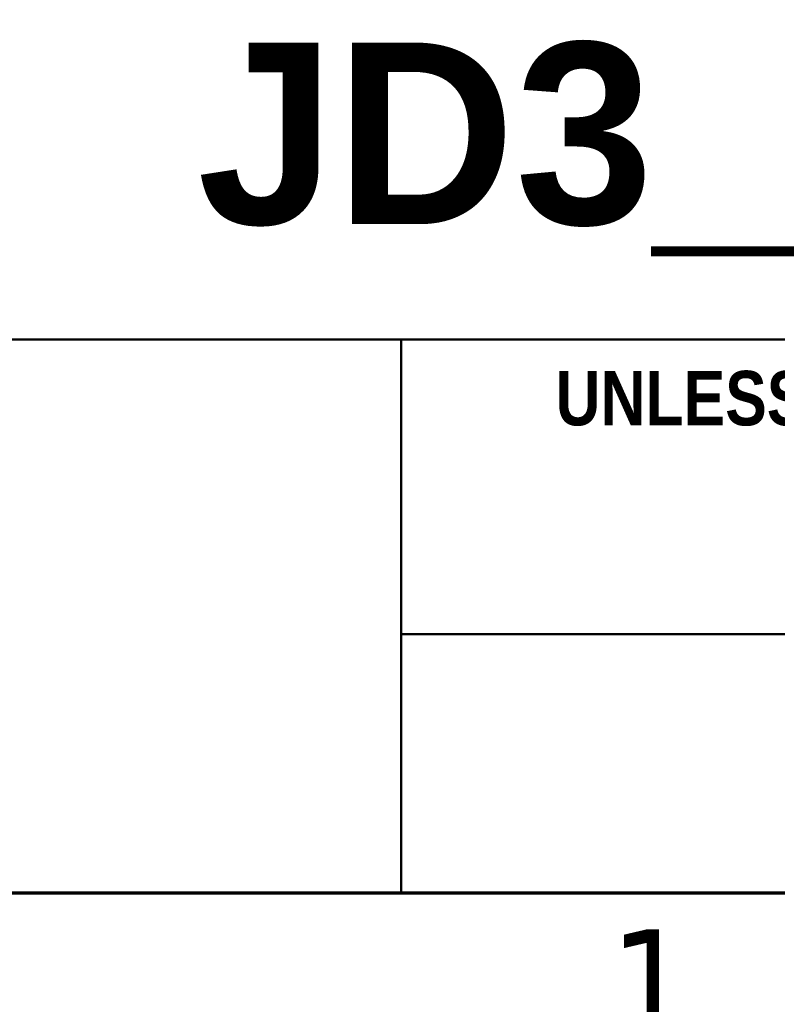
# Model space of a CAD drawing. Header units: inches. Extents: x 0.2 to 29.5, y 0.6 to 18.6.
# Tile 18 of 21: x 24.8 to 26.3, y 0.9 to 2.8. Entities that reach past the tile are written whole.
import ezdxf

# ---------------------------------------------------------------- set-up
doc = ezdxf.new("R2010")
doc.units = ezdxf.units.IN
doc.header["$LTSCALE"] = 1.75
doc.header["$MEASUREMENT"] = 0
doc.layers.add('Border (ANSI)', color=7, linetype='Continuous', lineweight=70)
doc.layers.add('Title (ANSI)', color=7, linetype='Continuous', lineweight=50)
doc.styles.add('Note Text (ANSI)', font='tahoma.ttf')
doc.styles.add('Text Style107', font='arialbd.ttf')
doc.styles.add('Text Style117', font='arialbd.ttf')
doc.styles.add('Text Style47', font='ARIALN.TTF')
doc.styles.add('Text Style50', font='arial.ttf')
doc.styles.add('Text Style55', font='arial.ttf')
doc.styles.add('Text Style59', font='arial.ttf')

# ---------------------------------------------------------------- blocks, each defined once
blk = doc.blocks.new('Borders Default Border')
at = {"layer": 'Border (ANSI)', "flags": 128}
blk.add_lwpolyline([(0.38, 0.62), (0.38, 10.38), (16.62, 10.38), (16.62, 0.62), (0.38, 0.62)], dxfattribs=at)
at = {"layer": 'Border (ANSI)', "insert": (14.8479, 0.46), "char_height": 0.12, "attachment_point": 7, "line_spacing_factor": 1.875, "style": 'Note Text (ANSI)'}
blk.add_mtext('1', dxfattribs=at)
blk = doc.blocks.new('Title Blocks ICD TITLE BLOCK MM CUSTOMER')
at = {"layer": 'Title (ANSI)'}
for p, q in [((7.2663, 7.8022), (11.2614, 7.8022)), ((9.2591, 7.1922), (9.2591, 7.8022)), ((9.2591, 7.4772), (11.2614, 7.4772)), ((11.2614, 7.1921), (3.2614, 7.1921))]:
    blk.add_line(p, q, dxfattribs=at)
at = {"layer": 'Title (ANSI)', "insert": (9.9772, 7.737), "char_height": 0.06, "attachment_point": 5, "style": 'Note Text (ANSI)'}
blk.add_mtext('\\fArial Narrow|b1|i0;\\H0.0600;UNLESS OTHERWISE SPECIFIED', dxfattribs=at)
at = {"layer": 'Title (ANSI)'}
for tag, p, height, style in [('<TITLE_1>_001', (3.6577, 8.3375), 0.09, 'Text Style50'), ('DESIGNER_001', (8.7789, 8.3294), 0.09, 'Text Style50'), ('<DRAWN_DATE>_001', (10.6141, 8.3294), 0.09, 'Text Style50'), ('<PART_NUMBER>_001', (9.0343, 7.9293), 0.2, 'Text Style117'), ('Sheet_Size_001', (7.3651, 7.9055), 0.13, 'Text Style55'), ('<REVISION_NUMBER>_001', (10.7692, 7.8528), 0.18, 'Text Style107'), ('Sheet_Number_001', (10.8001, 7.2619), 0.08, 'Text Style59'), ('Number_of_sheets_001', (11.097, 7.2619), 0.08, 'Text Style59'), ('COPYRIGHT_YEAR_001', (4.6226, 7.2707), 0.07, 'Text Style47'), ('<SCALE>_001', (9.8254, 7.2503), 0.08, 'Text Style59')]:
    blk.add_attdef(tag, p, '', height=height, dxfattribs=dict(at, style=style))

msp = doc.modelspace()

# ---------------------------------------------------------------- block references
at = {"xscale": 1.75, "yscale": 1.75, "zscale": 1.75}
msp.add_blockref('Borders Default Border', (0, 0), dxfattribs=at)
ref = msp.add_blockref('Title Blocks ICD TITLE BLOCK MM CUSTOMER', (9.3776, -11.5011), dxfattribs=dict(xscale=1.75, yscale=1.75, zscale=1.75))
ref.add_attrib('<PART_NUMBER>_001', 'JD3_', (25.1877, 2.3751), dxfattribs={"layer": 'Title (ANSI)', "height": 0.35, "style": 'Text Style117'})

doc.saveas('drawing.dxf')
